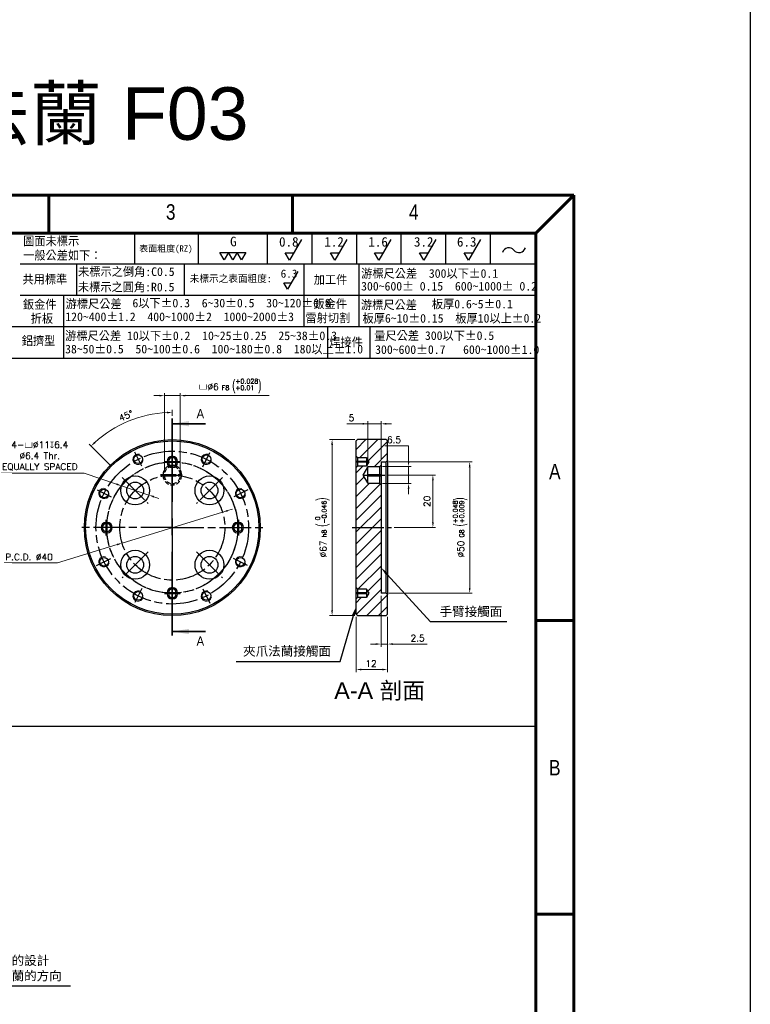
# Model space of a CAD drawing. Header units: millimetres. Extents: x 399 to 6076, y -1991 to 1602.
# Tile 67 of 256: x 4696 to 4975, y -1669 to -1294. Entities that reach past the tile are written whole.
import ezdxf
from ezdxf.enums import TextEntityAlignment as Align

# ---------------------------------------------------------------- set-up
doc = ezdxf.new("R2010")
doc.units = ezdxf.units.MM
for name, pattern in [('AM_ISO08W050', [18, 12, -1.5, 3, -1.5]), ('AM_ISO08W050x2', [9, 6, -0.75, 1.5, -0.75]), ('CENTER', [50.8, 31.75, -6.35, 6.35, -6.35]), ('HIDDEN', [9.525, 6.35, -3.175]), ('SLD-實線', [0])]:
    doc.linetypes.add(name, pattern=pattern)
doc.layers.add('AM_5', color=3, linetype='Continuous', lineweight=25)
doc.layers.add('AM_7', color=4, linetype='AM_ISO08W050', lineweight=25)
doc.layers.add('BORDER', color=7, linetype='Continuous')
doc.layers.add('圖框', color=7, linetype='SLD-實線')
doc.styles.add('SEACAD_arial_ttf', font='arial.ttf', dxfattribs={"height": 0.2})
doc.styles.add('SLDTEXTSTYLE0', font='GOTHIC.TTF', dxfattribs={"width": 0.913})
doc.styles.get("Standard").update_dxf_attribs({"font": 'arial.ttf'})
doc.styles.add('尺寸標註', font='romans.shx', dxfattribs={"bigfont": 'CHINESET.SHX'})
doc.styles.add('標題欄', font='txt')
doc.dimstyles.new('複本 CNS2-1$0', dxfattribs={"dimtxt": 2.5, "dimasz": 2, "dimexe": 1, "dimexo": 1, "dimgap": 1, "dimtad": 1, "dimtoh": 1, "dimdsep": 46, "dimtxsty": '尺寸標註', "dimcen": 0, "dimclrd": 2, "dimclre": 2, "dimclrt": 3, "dimadec": 0, "dimazin": 2, "dimtp": 0.1, "dimtm": 0.1, "dimtfac": 0.71, "dimtmove": 0, "dimatfit": 0, "dimfxl": 0, "dimlwd": 13, "dimlwe": 13, "dimarcsym": 0})
doc.dimstyles.new('複本 CNS2-1$2', dxfattribs={"dimtxt": 2.5, "dimasz": 2, "dimexe": 1, "dimexo": 1, "dimgap": 1, "dimtad": 1, "dimtoh": 1, "dimdsep": 46, "dimtxsty": '尺寸標註', "dimcen": 0, "dimclrd": 2, "dimclre": 2, "dimclrt": 3, "dimadec": 0, "dimazin": 2, "dimtp": 0.1, "dimtm": 0.1, "dimtfac": 0.71, "dimtmove": 0, "dimatfit": 0, "dimfxl": 0, "dimlwd": 13, "dimlwe": 13, "dimarcsym": 0})
doc.dimstyles.new('複本 CNS2-1$3', dxfattribs={"dimtxt": 2.5, "dimasz": 2, "dimexe": 1, "dimexo": 1, "dimgap": 1, "dimtad": 1, "dimtoh": 1, "dimdsep": 46, "dimtxsty": '尺寸標註', "dimcen": 0, "dimclrd": 2, "dimclre": 2, "dimclrt": 3, "dimadec": 0, "dimazin": 2, "dimtp": 0.1, "dimtm": 0.1, "dimtfac": 0.71, "dimtmove": 0, "dimatfit": 0, "dimfxl": 0, "dimlwd": 13, "dimlwe": 13, "dimarcsym": 0})

# ---------------------------------------------------------------- blocks, each defined once
blk = doc.blocks.new('A4橫')
at = {"layer": 'BORDER', "color": 123, "linetype": 'Continuous', "lineweight": 60, "ltscale": 25.4}
for p, q in [((4924.32, 1453.75), (4731.53, 1453.75)), ((4824.32, 1453.75), (4824.32, 1446.54)), ((4870.72, 1453.75), (4870.72, 1446.54)), ((4924.32, 1453.75), (4917.11, 1446.54)), ((4924.32, 1170.89), (4924.32, 1453.75)), ((4917.11, 1446.54), (4731.53, 1446.54)), ((4917.11, 1446.54), (4917.11, 1170.89)), ((4924.32, 1372.83), (4917.11, 1372.83)), ((4924.32, 1316.96), (4917.11, 1316.96))]:
    blk.add_line(p, q, dxfattribs=at)
at = {"layer": 'BORDER', "color": 60, "linetype": 'Continuous', "ltscale": 25.4}
for p, q in [((4840.67, 1446.54), (4840.67, 1440.65)), ((4852.8, 1446.54), (4852.8, 1440.65)), ((4865.9, 1446.54), (4865.9, 1440.65)), ((4865.9, 1446.54), (4865.9, 1440.65)), ((4874.4, 1446.54), (4874.4, 1440.65)), ((4882.9, 1446.54), (4882.9, 1440.65)), ((4891.4, 1446.54), (4891.4, 1440.65)), ((4899.9, 1446.54), (4899.9, 1440.65)), ((4908.4, 1446.54), (4908.4, 1440.65)), ((4917.11, 1440.65), (4818.86, 1440.65)), ((4829.59, 1440.65), (4829.59, 1434.67)), ((4850.09, 1440.65), (4850.09, 1434.67)), ((4872.93, 1440.65), (4872.93, 1434.67)), ((4883.39, 1440.65), (4883.39, 1434.67)), ((4917.11, 1434.67), (4818.86, 1434.67)), ((4827.11, 1434.69), (4827.11, 1422.7)), ((4872.93, 1434.67), (4872.93, 1428.69)), ((4883.39, 1434.67), (4883.39, 1428.69)), ((4917.11, 1428.69), (4731.53, 1428.69)), ((4877.44, 1428.69), (4877.44, 1422.7)), ((4885.49, 1428.69), (4885.49, 1422.7)), ((4917.11, 1422.7), (4731.53, 1422.7))]:
    blk.add_line(p, q, dxfattribs=at)
at = {"layer": 'BORDER', "color": 2, "linetype": 'Continuous', "ltscale": 25.4}
for p, q in [((4872.47, 1445.36), (4870.18, 1441.39)), ((4881.09, 1445.36), (4878.8, 1441.39)), ((4889.47, 1445.36), (4887.18, 1441.39)), ((4898.02, 1445.36), (4895.73, 1441.39)), ((4906.52, 1445.36), (4904.23, 1441.39)), ((4857.76, 1441.45), (4856.93, 1442.88)), ((4856.93, 1442.88), (4858.58, 1442.88)), ((4858.58, 1442.88), (4857.76, 1441.45)), ((4859.4, 1441.45), (4858.58, 1442.88)), ((4858.58, 1442.88), (4860.23, 1442.88)), ((4860.23, 1442.88), (4859.4, 1441.45)), ((4861.05, 1441.45), (4860.23, 1442.88)), ((4860.23, 1442.88), (4861.88, 1442.88)), ((4861.88, 1442.88), (4861.05, 1441.45)), ((4870.18, 1441.39), (4869.35, 1442.82)), ((4869.35, 1442.82), (4871, 1442.82)), ((4878.8, 1441.39), (4877.97, 1442.82)), ((4877.97, 1442.82), (4879.62, 1442.82)), ((4887.18, 1441.39), (4886.35, 1442.82)), ((4886.35, 1442.82), (4888, 1442.82)), ((4895.73, 1441.39), (4894.9, 1442.82)), ((4894.9, 1442.82), (4896.55, 1442.82)), ((4904.23, 1441.39), (4903.41, 1442.82)), ((4903.41, 1442.82), (4905.06, 1442.82)), ((4871.77, 1439.25), (4869.82, 1435.87)), ((4869.82, 1435.87), (4869.12, 1437.09)), ((4869.12, 1437.09), (4870.52, 1437.09))]:
    blk.add_line(p, q, dxfattribs=at)
for centre, start, end in [((4911.95, 1442.49), 39.8056, 162.5792), ((4913.89, 1444.1), 219.8056, 342.5792)]:
    blk.add_arc(centre, 1.26, start, end, dxfattribs=at)
at = {"layer": 'BORDER', "color": 60, "linetype": 'Continuous', "ltscale": 25.4, "style": 'SEACAD_arial_ttf', "width": 0.8}
for s, p in [('3', (4846.64, 1452.04)), ('4', (4892.93, 1452.04)), ('A', (4919.6, 1402.64)), ('B', (4919.6, 1346.29))]:
    blk.add_text(s, height=2.94, dxfattribs=at).set_placement(p, align=Align.TOP_LEFT)
at = {"layer": '圖框', "style": '標題欄'}
for s, height, p in [('圖面未標示', 1.641, (4819.45, 1445.85)), ('G', 1.82, (4858.86, 1445.86)), ('0.8', 1.824, (4868.18, 1445.8)), ('1.2', 1.824, (4876.8, 1445.8)), ('1.6', 1.824, (4885.18, 1445.8)), ('3.2', 1.824, (4893.87, 1445.8)), ('6.3', 1.824, (4902.06, 1445.8)), ('一般公差如下：', 1.641, (4819.45, 1443.14)), ('表面粗度(RZ)', 1.221, (4841.55, 1444.22)), ('未標示之倒角:C0.5', 1.6413, (4829.91, 1440.03)), ('6.3', 1.553, (4868.49, 1439.61)), ('游標尺公差  300以下%%P0.1', 1.6413, (4883.81, 1439.69)), ('共用標準', 1.641, (4819.33, 1438.58)), ('未標示之圓角:R0.5', 1.6413, (4829.88, 1437.1)), ('未標示之表面粗度:', 1.36, (4851.17, 1438.57)), ('加工件', 1.641, (4874.79, 1438.51)), ('300~600%%P 0.15  600~1000%%P 0.2', 1.6413, (4883.81, 1437.26)), ('鈑金件', 1.641, (4819.41, 1433.79)), ('游標尺公差', 1.641, (4827.54, 1433.9)), ('6以下%%P0.3  6~30%%P0.5  30~120%%P0.8', 1.6413, (4840.26, 1434.06)), ('鈑金件', 1.641, (4874.74, 1433.9)), ('游標尺公差', 1.641, (4883.77, 1433.71)), ('板厚0.6~5%%P0.1', 1.6413, (4897.28, 1433.87)), ('折板', 1.641, (4820.88, 1431.11)), ('120~400%%P1.2  400~1000%%P2  1000~2000%%P3', 1.6413, (4827.48, 1431.44)), ('雷射切割', 1.641, (4873.21, 1431.22)), ('板厚6~10%%P0.15  板厚10以上%%P0.2', 1.6413, (4884.08, 1431.15)), ('游標尺公差 10以下%%P0.2  10~25%%P0.25  25~38%%P0.3', 1.6413, (4827.44, 1427.83)), ('量尺公差 300以下%%P0.5  ', 1.6413, (4886.31, 1427.86)), ('鋁擠型', 1.641, (4819.18, 1426.88)), ('焊接件', 1.641, (4877.74, 1426.61)), ('38~50%%P0.5  50~100%%P0.6  100~180%%P0.8  180以上%%P1.0', 1.6413, (4827.44, 1425.3)), ('300~600%%P0.7   600~1000%%P1.0', 1.6413, (4886.48, 1425.2))]:
    blk.add_text(s, height=height, dxfattribs=at).set_placement(p, align=Align.TOP_LEFT)
blk = doc.blocks.new('*D378')
at = {"layer": 'AM_5', "color": 2, "lineweight": 13}
for p, q in [((4823.98, -1453.87), (4814.33, -1453.87)), ((4815.33, -1455.87), (4815.33, -1518.87)), ((4823.98, -1520.87), (4814.33, -1520.87))]:
    blk.add_line(p, q, dxfattribs=at)
at = {"layer": 'AM_5', "color": 2}
for points in [[(4815, -1455.87), (4815.66, -1455.87), (4815.33, -1453.87)], [(4815, -1518.87), (4815.66, -1518.87), (4815.33, -1520.87)]]:
    blk.add_solid(points, dxfattribs=at)
at = {"layer": 'Defpoints', "color": 0}
for p in [(4824.98, -1453.87), (4815.33, -1520.87), (4824.98, -1520.87)]:
    blk.add_point(p, dxfattribs=at)
at = {"layer": 'AM_5', "color": 3, "insert": (4811.66, -1487.37), "char_height": 2.5, "attachment_point": 5, "rotation": 90, "style": '尺寸標註'}
blk.add_mtext('%%C67{}{\\H0.7x;\\C3; h8 {\\H2x;\\W0.5;(}\\S 0^ -0.046;{\\H2x;\\W0.5;)}}', dxfattribs=at)
blk = doc.blocks.new('*D379')
at = {"layer": 'AM_5', "color": 2, "lineweight": 13}
for p, q in [((4836.48, -1467.37), (4854.73, -1467.37)), ((4853.73, -1469.37), (4853.73, -1485.37)), ((4838.98, -1487.37), (4854.73, -1487.37))]:
    blk.add_line(p, q, dxfattribs=at)
at = {"layer": 'AM_5', "color": 2}
for points in [[(4853.4, -1469.37), (4854.07, -1469.37), (4853.73, -1467.37)], [(4853.4, -1485.37), (4854.07, -1485.37), (4853.73, -1487.37)]]:
    blk.add_solid(points, dxfattribs=at)
at = {"layer": 'Defpoints', "color": 0}
for p in [(4835.48, -1467.37), (4837.98, -1487.37), (4853.73, -1487.37)]:
    blk.add_point(p, dxfattribs=at)
at = {"layer": 'AM_5', "color": 3, "insert": (4851.48, -1477.37), "char_height": 2.5, "attachment_point": 5, "rotation": 90, "style": '尺寸標註'}
blk.add_mtext('20', dxfattribs=at)
blk = doc.blocks.new('*D380')
at = {"layer": 'AM_5', "color": 2, "lineweight": 13}
for p, q in [((4835.36, -1456.19), (4844.47, -1456.19)), ((4844.47, -1456.19), (4844.47, -1460.12)), ((4844.47, -1462.12), (4844.47, -1460.12)), ((4834.48, -1464.12), (4845.47, -1464.12)), ((4844.47, -1464.12), (4844.47, -1470.62)), ((4834.48, -1470.62), (4845.47, -1470.62)), ((4844.47, -1472.62), (4844.47, -1474.62))]:
    blk.add_line(p, q, dxfattribs=at)
at = {"layer": 'AM_5', "color": 2}
for points in [[(4844.14, -1462.12), (4844.81, -1462.12), (4844.47, -1464.12)], [(4844.14, -1472.62), (4844.81, -1472.62), (4844.47, -1470.62)]]:
    blk.add_solid(points, dxfattribs=at)
at = {"layer": 'Defpoints', "color": 0}
for p in [(4833.48, -1464.12), (4833.48, -1470.62), (4844.47, -1470.62)]:
    blk.add_point(p, dxfattribs=at)
at = {"layer": 'AM_5', "color": 3, "insert": (4838.92, -1453.94), "char_height": 2.5, "attachment_point": 5, "style": '尺寸標註'}
blk.add_mtext('6.5', dxfattribs=at)
blk = doc.blocks.new('*D381')
at = {"layer": 'AM_5', "color": 2, "lineweight": 13}
for p, q in [((4836.98, -1462.37), (4868.74, -1462.37)), ((4867.74, -1464.37), (4867.74, -1510.37)), ((4836.98, -1512.37), (4868.74, -1512.37))]:
    blk.add_line(p, q, dxfattribs=at)
at = {"layer": 'AM_5', "color": 2}
for points in [[(4867.41, -1464.37), (4868.07, -1464.37), (4867.74, -1462.37)], [(4867.41, -1510.37), (4868.07, -1510.37), (4867.74, -1512.37)]]:
    blk.add_solid(points, dxfattribs=at)
at = {"layer": 'Defpoints', "color": 0}
for p in [(4835.98, -1462.37), (4835.98, -1512.37), (4867.74, -1512.37)]:
    blk.add_point(p, dxfattribs=at)
at = {"layer": 'AM_5', "color": 3, "insert": (4864.07, -1487.37), "char_height": 2.5, "attachment_point": 5, "rotation": 90, "style": '尺寸標註'}
blk.add_mtext('%%C50{}{\\H0.7x;\\C3; G8 {\\H2x;\\W0.5;(}\\S+0.048^ +0.009;{\\H2x;\\W0.5;)}}', dxfattribs=at)
blk = doc.blocks.new('*D382')
at = {"layer": 'AM_5', "color": 2, "lineweight": 13}
for p, q in [((4820.91, -1447.87), (4828.98, -1447.87)), ((4826.98, -1447.87), (4824.98, -1447.87)), ((4828.98, -1463.12), (4828.98, -1446.87)), ((4828.98, -1447.87), (4833.98, -1447.87)), ((4828.98, -1447.87), (4833.98, -1447.87)), ((4833.98, -1461.37), (4833.98, -1446.87)), ((4835.98, -1447.87), (4837.98, -1447.87))]:
    blk.add_line(p, q, dxfattribs=at)
at = {"layer": 'AM_5', "color": 2}
for points in [[(4826.98, -1447.54), (4826.98, -1448.2), (4828.98, -1447.87)], [(4835.98, -1447.54), (4835.98, -1448.2), (4833.98, -1447.87)]]:
    blk.add_solid(points, dxfattribs=at)
at = {"layer": 'Defpoints', "color": 0}
for p in [(4833.98, -1447.87), (4828.98, -1464.12), (4833.98, -1462.37)]:
    blk.add_point(p, dxfattribs=at)
at = {"layer": 'AM_5', "color": 3, "insert": (4822.74, -1445.62), "char_height": 2.5, "attachment_point": 5, "style": '尺寸標註'}
blk.add_mtext('5', dxfattribs=at)
blk = doc.blocks.new('*D383')
at = {"layer": 'AM_5', "color": 2, "lineweight": 13}
for p, q in [((4833.98, -1513.37), (4833.98, -1532.68)), ((4836.48, -1521.37), (4836.48, -1532.68)), ((4831.98, -1531.68), (4829.98, -1531.68)), ((4833.98, -1531.68), (4836.48, -1531.68)), ((4838.48, -1531.68), (4851.53, -1531.68))]:
    blk.add_line(p, q, dxfattribs=at)
at = {"layer": 'AM_5', "color": 2}
for points in [[(4831.98, -1531.35), (4831.98, -1532.01), (4833.98, -1531.68)], [(4838.48, -1531.35), (4838.48, -1532.01), (4836.48, -1531.68)]]:
    blk.add_solid(points, dxfattribs=at)
at = {"layer": 'Defpoints', "color": 0}
for p in [(4833.98, -1512.37), (4836.48, -1520.37), (4836.48, -1531.68)]:
    blk.add_point(p, dxfattribs=at)
at = {"layer": 'AM_5', "color": 3, "insert": (4847.91, -1529.43), "char_height": 2.5, "attachment_point": 5, "style": '尺寸標註'}
blk.add_mtext('2.5', dxfattribs=at)
blk = doc.blocks.new('*D384')
at = {"layer": 'AM_5', "color": 2, "lineweight": 13}
for p, q in [((4824.48, -1521.37), (4824.48, -1542.38)), ((4836.48, -1521.37), (4836.48, -1542.38)), ((4826.48, -1541.38), (4834.48, -1541.38))]:
    blk.add_line(p, q, dxfattribs=at)
at = {"layer": 'AM_5', "color": 2}
for points in [[(4826.48, -1541.05), (4826.48, -1541.71), (4824.48, -1541.38)], [(4834.48, -1541.05), (4834.48, -1541.71), (4836.48, -1541.38)]]:
    blk.add_solid(points, dxfattribs=at)
at = {"layer": 'Defpoints', "color": 0}
for p in [(4824.48, -1520.37), (4836.48, -1520.37), (4836.48, -1541.38)]:
    blk.add_point(p, dxfattribs=at)
at = {"layer": 'AM_5', "color": 3, "insert": (4830.16, -1539.13), "char_height": 2.5, "attachment_point": 5, "style": '尺寸標註'}
blk.add_mtext('12', dxfattribs=at)
blk = doc.blocks.new('*S335')
at = {"layer": 'AM_5', "color": 7}
for p, q in [((10398.45, -1696.65), (10382.02, -1678.59)), ((10427.61, -1696.65), (10398.45, -1696.65))]:
    blk.add_line(p, q, dxfattribs=at)
at = {"layer": 'AM_5', "color": 7, "linetype": 'Continuous'}
blk.add_trace([(10382.45, -1678.19), (10381.58, -1678.98), (10379.66, -1676)], dxfattribs=at)
at = {"layer": 'AM_5', "color": 2, "insert": (10401.95, -1694.9), "char_height": 3.5, "attachment_point": 7}
blk.add_mtext('{\\fPMingLiU|b0|i0|c136|p18;手臂接觸面}', dxfattribs=at)
blk = doc.blocks.new('*S336')
at = {"layer": 'AM_5', "color": 7}
for p, q in [((10364.05, -1711.66), (10369.17, -1694.2)), ((10324.51, -1711.66), (10364.05, -1711.66))]:
    blk.add_line(p, q, dxfattribs=at)
at = {"layer": 'AM_5', "color": 7, "linetype": 'Continuous'}
blk.add_trace([(10369.73, -1694.37), (10368.62, -1694.04), (10370.16, -1690.84)], dxfattribs=at)
at = {"layer": 'AM_5', "color": 2, "insert": (10360.55, -1709.91), "char_height": 3.5, "attachment_point": 9}
blk.add_mtext('{\\fPMingLiU|b0|i0|c136|p18;夾爪法蘭接觸面}', dxfattribs=at)
blk = doc.blocks.new('*D385')
at = {"layer": 'AM_5', "color": 2, "lineweight": 13}
for p, q in [((4754.48, -1444.83), (4754.48, -1442.55)), ((4731.14, -1464.04), (4722.78, -1455.67))]:
    blk.add_line(p, q, dxfattribs=at)
blk.add_arc((4754.48, -1487.37), 43.83, 92.6149, 132.3851, dxfattribs=at)
at = {"layer": 'AM_5', "color": 2}
for points in [[(4752.47, -1443.26), (4752.49, -1443.92), (4754.48, -1443.55)], [(4725.16, -1455.24), (4724.7, -1454.76), (4723.49, -1456.38)]]:
    blk.add_solid(points, dxfattribs=at)
at = {"layer": 'Defpoints', "color": 0}
for p in [(4743.14, -1445.04), (4754.48, -1445.83), (4731.85, -1464.74), (4735.39, -1468.28), (4754.48, -1528.91)]:
    blk.add_point(p, dxfattribs=at)
at = {"layer": 'AM_5', "color": 3, "insert": (4736.85, -1444.8), "char_height": 2.5, "attachment_point": 5, "rotation": 22.5, "style": '尺寸標註'}
blk.add_mtext('45°', dxfattribs=at)
blk = doc.blocks.new('*D386')
at = {"layer": 'AM_5', "color": 2, "lineweight": 13}
for p, q in [((4749.48, -1437.15), (4747.48, -1437.15)), ((4751.48, -1466.12), (4751.48, -1436.15)), ((4751.48, -1437.15), (4757.48, -1437.15)), ((4757.48, -1466.12), (4757.48, -1436.15)), ((4759.48, -1437.15), (4791.36, -1437.15))]:
    blk.add_line(p, q, dxfattribs=at)
at = {"layer": 'AM_5', "color": 2}
for points in [[(4749.48, -1436.82), (4749.48, -1437.49), (4751.48, -1437.15)], [(4759.48, -1436.82), (4759.48, -1437.49), (4757.48, -1437.15)]]:
    blk.add_solid(points, dxfattribs=at)
at = {"layer": 'Defpoints', "color": 0}
for p in [(4757.48, -1437.15), (4751.48, -1467.12), (4757.48, -1467.12)]:
    blk.add_point(p, dxfattribs=at)
at = {"layer": 'AM_5', "color": 3, "insert": (4776.42, -1433.49), "char_height": 2.5, "attachment_point": 5, "style": '尺寸標註'}
blk.add_mtext('{\\Famgdt|c136;v}%%C6{}{\\H0.7x;\\C3; F8 {\\H2x;\\W0.5;(}\\S+0.028^ +0.01;{\\H2x;\\W0.5;)}}', dxfattribs=at)
blk = doc.blocks.new('*D436')
at = {"layer": 'AM_5', "color": 2, "lineweight": 13}
for p, q in [((4773.6, -1481.49), (4735.36, -1493.25)), ((4775.51, -1480.91), (4777.42, -1480.32)), ((4733.45, -1493.84), (4710.79, -1500.8)), ((4710.79, -1500.8), (4690.03, -1500.8))]:
    blk.add_line(p, q, dxfattribs=at)
at = {"layer": 'AM_5', "color": 2}
for points in [[(4775.41, -1480.59), (4775.61, -1481.23), (4773.6, -1481.49)], [(4733.35, -1493.52), (4733.55, -1494.15), (4735.36, -1493.25)]]:
    blk.add_solid(points, dxfattribs=at)
at = {"layer": 'Defpoints', "color": 0}
for p in [(4773.6, -1481.49), (4735.36, -1493.25)]:
    blk.add_point(p, dxfattribs=at)
at = {"layer": 'AM_5', "color": 3, "insert": (4699.91, -1498.55), "char_height": 2.5, "attachment_point": 5, "style": '尺寸標註'}
blk.add_mtext('P.C.D. ∅40', dxfattribs=at)
blk = doc.blocks.new('*D437')
at = {"layer": 'AM_5', "color": 2, "lineweight": 13}
for p, q in [((4720.89, -1466.66), (4688.11, -1466.66)), ((4733.23, -1470.83), (4720.89, -1466.66)), ((4745.55, -1474.99), (4735.13, -1471.47)), ((4747.44, -1475.63), (4749.34, -1476.27))]:
    blk.add_line(p, q, dxfattribs=at)
at = {"layer": 'AM_5', "color": 2}
for points in [[(4733.34, -1470.51), (4733.12, -1471.15), (4735.13, -1471.47)], [(4747.55, -1475.31), (4747.34, -1475.94), (4745.55, -1474.99)]]:
    blk.add_solid(points, dxfattribs=at)
at = {"layer": 'Defpoints', "color": 0}
for p in [(4735.13, -1471.47), (4745.55, -1474.99)]:
    blk.add_point(p, dxfattribs=at)
at = {"layer": 'AM_5', "color": 3, "insert": (4704, -1460.13), "char_height": 2.5, "attachment_point": 5, "style": '尺寸標註'}
blk.add_mtext('4-{\\Famgdt|c136;v}∅11{\\Famgdt|c136;x}6.4\\P∅6.4 Thr.\\PEQUALLY SPACED', dxfattribs=at)
blk = doc.blocks.new('*S330')
at = {"layer": 'AM_5', "color": 7}
for p, q in [((10207.85, -1815.7), (10190.23, -1794.04)), ((10257.58, -1815.7), (10207.85, -1815.7))]:
    blk.add_line(p, q, dxfattribs=at)
at = {"layer": 'AM_5', "color": 7, "linetype": 'Continuous'}
blk.add_trace([(10190.69, -1793.67), (10189.78, -1794.41), (10188.03, -1791.32)], dxfattribs=at)
at = {"layer": 'AM_5', "color": 2, "insert": (10211.35, -1813.95), "char_height": 3.5, "attachment_point": 7}
blk.add_mtext('{\\fPMingLiU|b0|i0|c136|p18;可對應手臂的設計\\P調整轉接法蘭的方向}', dxfattribs=at)

msp = doc.modelspace()

# ---------------------------------------------------------------- hatches: boundary and pattern name
at = {"linetype": 'Continuous', "lineweight": 18}
h = msp.add_hatch(dxfattribs=at)
h.set_pattern_fill('ANSI31', color=3, style=0)
h.set_pattern_definition([(45, (1494.0614, -2614.7947), (-2.245064, 2.245064), [])])
h.paths.add_polyline_path([(4833.978, -1471.122), (4833.478, -1470.622), (4828.978, -1470.622), (4828.978, -1470.372), (4827.176, -1467.372), (4828.978, -1464.372), (4828.978, -1464.122), (4833.478, -1464.122), (4833.978, -1463.622), (4833.978, -1462.372), (4835.978, -1462.372), (4836.478, -1461.872), (4836.478, -1454.372), (4835.978, -1453.872), (4824.978, -1453.872), (4824.478, -1454.372), (4824.478, -1460.222), (4824.978, -1460.722), (4828.478, -1460.722), (4828.478, -1460.872), (4829.38, -1462.372), (4828.478, -1463.872), (4828.478, -1464.022), (4824.978, -1464.022), (4824.478, -1464.522), (4824.478, -1510.222), (4824.978, -1510.722), (4828.478, -1510.722), (4828.478, -1510.872), (4829.38, -1512.372), (4828.478, -1513.872), (4828.478, -1514.022), (4824.978, -1514.022), (4824.478, -1514.522), (4824.478, -1520.372), (4824.978, -1520.872), (4835.978, -1520.872), (4836.478, -1520.372), (4836.478, -1512.872), (4835.978, -1512.372), (4833.978, -1512.372)], flags=0)

# ---------------------------------------------------------------- linework, layer by layer
at = {"color": 7, "linetype": 'CENTER', "lineweight": 35}
msp.add_line((4754.478, -1445.832), (4754.478, -1528.912), dxfattribs=at)
at = {"color": 7, "linetype": 'Continuous', "lineweight": 35}
for p, q in [((4767.178, -1447.832), (4754.478, -1447.832)), ((4767.178, -1526.912), (4754.478, -1526.912))]:
    msp.add_line(p, q, dxfattribs=at)
at = {"color": 7, "linetype": 'Continuous', "lineweight": 25}
for p, q in [((4824.478, -1454.372), (4824.978, -1453.872)), ((4824.478, -1460.222), (4824.478, -1454.372)), ((4835.978, -1453.872), (4824.978, -1453.872)), ((4835.978, -1453.872), (4836.478, -1454.372)), ((4836.478, -1461.872), (4836.478, -1454.372)), ((4824.978, -1460.722), (4824.478, -1460.222)), ((4824.478, -1462.222), (4824.478, -1460.222)), ((4824.978, -1460.722), (4828.478, -1460.722)), ((4824.978, -1460.722), (4824.978, -1462.222)), ((4828.478, -1460.872), (4828.478, -1460.722)), ((4828.478, -1460.872), (4829.38, -1462.372)), ((4828.478, -1460.872), (4828.478, -1462.372)), ((4752.478, -1462.522), (4752.478, -1462.222)), ((4752.978, -1462.222), (4752.478, -1462.222)), ((4752.978, -1462.522), (4752.478, -1462.522)), ((4752.978, -1462.222), (4752.978, -1462.522)), ((4756.478, -1462.222), (4755.978, -1462.222)), ((4755.978, -1462.522), (4755.978, -1462.222)), ((4756.478, -1462.522), (4755.978, -1462.522)), ((4756.478, -1462.222), (4756.478, -1462.522)), ((4824.978, -1462.222), (4824.478, -1462.222)), ((4824.478, -1462.522), (4824.478, -1462.222)), ((4824.978, -1462.522), (4824.478, -1462.522)), ((4824.478, -1464.522), (4824.478, -1462.522)), ((4824.478, -1464.522), (4824.978, -1464.022)), ((4824.478, -1510.222), (4824.478, -1464.522)), ((4828.478, -1462.222), (4824.978, -1462.222)), ((4824.978, -1462.222), (4824.978, -1462.522)), ((4824.978, -1462.522), (4824.978, -1464.022)), ((4828.478, -1462.522), (4824.978, -1462.522)), ((4828.478, -1464.022), (4824.978, -1464.022)), ((4827.176, -1467.372), (4828.978, -1464.372)), ((4829.38, -1462.372), (4828.478, -1463.872)), ((4828.478, -1462.372), (4828.478, -1463.872)), ((4828.478, -1464.022), (4828.478, -1463.872)), ((4828.978, -1464.122), (4833.478, -1464.122)), ((4828.978, -1464.122), (4828.978, -1464.372)), ((4828.978, -1467.372), (4828.978, -1464.372)), ((4833.978, -1463.622), (4833.478, -1464.122)), ((4833.478, -1467.122), (4833.478, -1464.122)), ((4833.978, -1462.372), (4835.978, -1462.372)), ((4833.978, -1462.372), (4833.978, -1463.622)), ((4833.978, -1463.622), (4833.978, -1467.122)), ((4836.478, -1461.872), (4835.978, -1462.372)), ((4835.978, -1512.372), (4835.978, -1462.372)), ((4836.478, -1461.872), (4836.478, -1512.872)), ((4828.978, -1470.372), (4827.176, -1467.372)), ((4828.978, -1467.122), (4833.478, -1467.122)), ((4828.978, -1470.372), (4828.978, -1467.372)), ((4828.978, -1467.622), (4833.478, -1467.622)), ((4833.478, -1467.122), (4833.978, -1467.122)), ((4833.478, -1467.622), (4833.478, -1467.122)), ((4833.478, -1467.622), (4833.978, -1467.622)), ((4833.478, -1470.622), (4833.478, -1467.622)), ((4833.978, -1467.122), (4833.978, -1467.622)), ((4833.978, -1467.622), (4833.978, -1471.122)), ((4828.978, -1470.372), (4828.978, -1470.622)), ((4833.478, -1470.622), (4828.978, -1470.622)), ((4833.478, -1470.622), (4833.978, -1471.122)), ((4833.978, -1471.122), (4833.978, -1512.372)), ((4729.328, -1485.372), (4729.628, -1485.372)), ((4729.328, -1485.872), (4729.328, -1485.372)), ((4729.628, -1485.872), (4729.328, -1485.872)), ((4729.628, -1485.872), (4729.628, -1485.372)), ((4779.328, -1485.372), (4779.328, -1485.872)), ((4779.328, -1485.372), (4779.628, -1485.372)), ((4779.628, -1485.872), (4779.328, -1485.872)), ((4779.628, -1485.372), (4779.628, -1485.872)), ((4729.328, -1489.372), (4729.328, -1488.872)), ((4729.328, -1488.872), (4729.628, -1488.872)), ((4729.628, -1489.372), (4729.328, -1489.372)), ((4729.628, -1489.372), (4729.628, -1488.872)), ((4779.328, -1488.872), (4779.328, -1489.372)), ((4779.328, -1488.872), (4779.628, -1488.872)), ((4779.628, -1489.372), (4779.328, -1489.372)), ((4779.628, -1488.872), (4779.628, -1489.372)), ((4752.478, -1512.522), (4752.478, -1512.222)), ((4752.978, -1512.222), (4752.478, -1512.222)), ((4752.978, -1512.522), (4752.478, -1512.522)), ((4752.978, -1512.222), (4752.978, -1512.522)), ((4756.478, -1512.222), (4755.978, -1512.222)), ((4755.978, -1512.522), (4755.978, -1512.222)), ((4756.478, -1512.522), (4755.978, -1512.522)), ((4756.478, -1512.222), (4756.478, -1512.522)), ((4824.978, -1510.722), (4824.478, -1510.222)), ((4824.478, -1512.222), (4824.478, -1510.222)), ((4824.978, -1512.222), (4824.478, -1512.222)), ((4824.478, -1512.522), (4824.478, -1512.222)), ((4824.978, -1512.522), (4824.478, -1512.522)), ((4824.478, -1514.522), (4824.478, -1512.522)), ((4824.978, -1510.722), (4828.478, -1510.722)), ((4824.978, -1510.722), (4824.978, -1512.222)), ((4828.478, -1512.222), (4824.978, -1512.222)), ((4824.978, -1512.222), (4824.978, -1512.522)), ((4824.978, -1512.522), (4824.978, -1514.022)), ((4828.478, -1512.522), (4824.978, -1512.522)), ((4828.478, -1510.872), (4828.478, -1510.722)), ((4828.478, -1510.872), (4829.38, -1512.372)), ((4828.478, -1510.872), (4828.478, -1512.372)), ((4829.38, -1512.372), (4828.478, -1513.872)), ((4828.478, -1512.372), (4828.478, -1513.872)), ((4835.978, -1512.372), (4833.978, -1512.372)), ((4835.978, -1512.372), (4836.478, -1512.872)), ((4836.478, -1520.372), (4836.478, -1512.872)), ((4824.478, -1514.522), (4824.978, -1514.022)), ((4824.478, -1520.372), (4824.478, -1514.522)), ((4828.478, -1514.022), (4824.978, -1514.022)), ((4828.478, -1514.022), (4828.478, -1513.872)), ((4824.978, -1520.872), (4824.478, -1520.372)), ((4824.978, -1520.872), (4835.978, -1520.872)), ((4836.478, -1520.372), (4835.978, -1520.872))]:
    msp.add_line(p, q, dxfattribs=at)
at = {"color": 7, "linetype": 'HIDDEN', "ltscale": 0.25}
for p, q in [((4750.978, -1467.622), (4750.978, -1467.122)), ((4750.978, -1467.122), (4751.478, -1467.122)), ((4750.978, -1467.622), (4751.478, -1467.622)), ((4751.478, -1467.122), (4751.478, -1467.622)), ((4757.478, -1467.622), (4757.478, -1467.122)), ((4757.478, -1467.122), (4757.978, -1467.122)), ((4757.478, -1467.622), (4757.978, -1467.622)), ((4757.978, -1467.122), (4757.978, -1467.622))]:
    msp.add_line(p, q, dxfattribs=at)
at = {"color": 7}
msp.add_line((4672.474, -1562.982), (4892.997, -1562.982), dxfattribs=at)
at = {"color": 4}
msp.add_lwpolyline([(4454.625, 785.255), (4974.625, 785.255), (4974.625, -1990.745), (4454.625, -1990.745)], close=True, dxfattribs=at)
at = {"color": 7, "linetype": 'Continuous', "lineweight": 25}
for centre, radius in [((4754.478, -1487.372), 33.5), ((4754.478, -1487.372), 33), ((4741.478, -1461.372), 1.65), ((4767.478, -1461.372), 1.65), ((4740.336, -1473.229), 5.5), ((4768.621, -1473.229), 5.5), ((4740.336, -1473.229), 3.2), ((4768.621, -1473.229), 3.2), ((4728.478, -1474.372), 1.65), ((4780.478, -1474.372), 1.65), ((4728.478, -1500.372), 1.65), ((4740.336, -1501.514), 5.5), ((4740.336, -1501.514), 3.2), ((4768.621, -1501.514), 5.5), ((4768.621, -1501.514), 3.2), ((4780.478, -1500.372), 1.65), ((4741.478, -1513.372), 1.65), ((4767.478, -1513.372), 1.65)]:
    msp.add_circle(centre, radius, dxfattribs=at)
at = {"color": 7, "linetype": 'HIDDEN', "ltscale": 0.25}
msp.add_circle((4754.478, -1487.372), 25, dxfattribs=at)
at = {"color": 3, "linetype": 'Continuous', "lineweight": 18}
for centre in [(4741.478, -1461.372), (4767.478, -1461.372), (4728.478, -1474.372), (4780.478, -1474.372), (4728.478, -1500.372), (4780.478, -1500.372), (4741.478, -1513.372), (4767.478, -1513.372)]:
    msp.add_arc(centre, 2, 75, 345, dxfattribs=at)
at = {"color": 7, "linetype": 'Continuous', "lineweight": 25}
for centre, radius, start, end in [((4754.478, -1462.222), 2, 0, 180), ((4754.478, -1462.222), 1.5, 0, 180), ((4754.478, -1462.522), 2, 180, 0), ((4754.478, -1462.522), 1.5, 180, 0), ((4729.328, -1487.372), 2, 90, 270), ((4729.328, -1487.372), 1.5, 90, 270), ((4729.628, -1487.372), 2, 270, 90), ((4729.628, -1487.372), 1.5, 270, 90), ((4779.328, -1487.372), 2, 90, 270), ((4779.328, -1487.372), 1.5, 90, 270), ((4779.628, -1487.372), 2, 270, 90), ((4779.628, -1487.372), 1.5, 270, 90), ((4754.478, -1512.222), 2, 0, 180), ((4754.478, -1512.522), 2, 180, 0), ((4754.478, -1512.222), 1.5, 0, 180), ((4754.478, -1512.522), 1.5, 180, 0)]:
    msp.add_arc(centre, radius, start, end, dxfattribs=at)
at = {"color": 7, "linetype": 'HIDDEN', "ltscale": 0.25}
for centre, radius, start, end in [((4754.478, -1467.122), 3.5, 0, 180), ((4754.478, -1467.122), 3, 0, 180), ((4754.478, -1467.622), 3.5, 180, 0), ((4754.478, -1467.622), 3, 180, 0)]:
    msp.add_arc(centre, radius, start, end, dxfattribs=at)
at = {"color": 7, "linetype": 'Continuous', "lineweight": 35}
for points in [[(4754.478, -1447.832), (4760.828, -1448.848), (4760.828, -1446.816)], [(4754.478, -1526.912), (4760.828, -1527.928), (4760.828, -1525.896)]]:
    msp.add_solid(points, dxfattribs=at)
at = {"layer": 'AM_7'}
for p, q in [((4754.478, -1487.372), (4754.478, -1452.372)), ((4735.387, -1468.28), (4745.286, -1478.179)), ((4773.57, -1468.28), (4763.671, -1478.179)), ((4754.478, -1487.372), (4719.478, -1487.372)), ((4754.478, -1487.372), (4789.478, -1487.372)), ((4754.478, -1487.372), (4754.478, -1522.372)), ((4822.978, -1487.372), (4837.978, -1487.372)), ((4745.286, -1496.564), (4735.387, -1506.463)), ((4763.671, -1496.564), (4773.57, -1506.463))]:
    msp.add_line(p, q, dxfattribs=at)
at = {"layer": 'AM_7', "linetype": 'AM_ISO08W050x2'}
for p, q in [((4740.07, -1458.554), (4742.887, -1464.189)), ((4766.07, -1464.189), (4768.887, -1458.554)), ((4751.478, -1462.222), (4757.478, -1462.222)), ((4751.478, -1462.522), (4757.478, -1462.522)), ((4749.978, -1467.122), (4758.978, -1467.122)), ((4749.978, -1467.622), (4758.978, -1467.622)), ((4827.478, -1467.372), (4835.478, -1467.372)), ((4731.296, -1475.78), (4725.661, -1472.963)), ((4783.296, -1472.963), (4777.661, -1475.78)), ((4729.328, -1490.372), (4729.328, -1484.372)), ((4729.628, -1490.372), (4729.628, -1484.372)), ((4779.328, -1484.372), (4779.328, -1490.372)), ((4779.628, -1484.372), (4779.628, -1490.372)), ((4725.661, -1501.78), (4731.296, -1498.963)), ((4777.661, -1498.963), (4783.296, -1501.78)), ((4742.887, -1510.554), (4740.07, -1516.189)), ((4757.478, -1512.222), (4751.478, -1512.222)), ((4757.478, -1512.522), (4751.478, -1512.522)), ((4768.887, -1516.189), (4766.07, -1510.554))]:
    msp.add_line(p, q, dxfattribs=at)
at = {"layer": 'AM_7'}
for radius in [29.069, 25, 20]:
    msp.add_circle((4754.478, -1487.372), radius, dxfattribs=at)

# ---------------------------------------------------------------- block references
at = {"xscale": 2, "yscale": 2, "zscale": 2}
msp.add_blockref('A4橫', (-4941.232, -4268.386), dxfattribs=at)
at = {"layer": 'AM_5', "color": 7}
for name, p in [('*S335', (-5545.682, 173.398)), ('*S336', (-5545.682, 173.398)), ('*S330', (-5541.939, 153.885))]:
    msp.add_blockref(name, p, dxfattribs=at)

# ---------------------------------------------------------------- texts
at = {"color": 7, "attachment_point": 5}
for s, width, heights, insert, char_height in [('{\\fPMingLiU|b0|i0|c136|p18;附法蘭} F03', 143.29647, [0], (4714.625, -1330.888), 20), ('A-A {\\fPMingLiU|b0|i0|c136|p18;剖面}', 41.3104, [12.778], (4833.45, -1549.72), 6.35)]:
    msp.add_mtext_dynamic_manual_height_columns(s, width=width, gutter_width=12.5, heights=heights, dxfattribs=dict(at, insert=insert, char_height=char_height))
at = {"color": 7, "linetype": 'Continuous', "char_height": 3.5, "attachment_point": 1, "style": 'SLDTEXTSTYLE0'}
for insert in [(4763.73, -1442.278), (4763.73, -1528.761)]:
    msp.add_mtext('A', dxfattribs=dict(at, insert=insert))

# ---------------------------------------------------------------- dimensions: what is measured, and where the dimension line sits
at = {"layer": 'AM_5'}
dim = msp.add_linear_dim(base=(4757.478, -1437.153), p1=(4751.478, -1467.122), p2=(4757.478, -1467.122), text='{\\Famgdt|c136;v}<>{}{\\H0.7x;\\C3; F8 {\\H2x;\\W0.5;(}\\S+0.028^ +0.01;{\\H2x;\\W0.5;)}}', dimstyle='複本 CNS2-1$0', override={"dimpost": '%%C<>', "dimtdec": 3}, dxfattribs=at)
dim.commit()
dim.dimension.update_dxf_attribs({"geometry": '*D386', "text_midpoint": (4776.419, -1433.486)})
dim = msp.add_angular_dim_2l(base=(4743.135, -1445.039), line1=((4731.851, -1464.744), (4735.387, -1468.28)), line2=((4754.478, -1445.832), (4754.478, -1528.912)), dimstyle='複本 CNS2-1$2', override={"dimscale": 1}, dxfattribs=at)
dim.commit()
dim.dimension.update_dxf_attribs({"geometry": '*D385', "text_midpoint": (4736.846, -1444.803)})
for base, p1, p2, override, picture, middle in [((4833.978, -1447.872), (4828.978, -1464.122), (4833.978, -1462.372), {"dimtmove": 1}, '*D382', (4822.741, -1447.604)), ((4836.478, -1531.682), (4833.978, -1512.372), (4836.478, -1520.372), {"dimscale": 1, "dimlfac": 1}, '*D383', (4847.907, -1531.682)), ((4836.478, -1541.38), (4824.478, -1520.372), (4836.478, -1520.372), {"dimscale": 1, "dimlfac": 1}, '*D384', (4830.155, -1541.38))]:
    dim = msp.add_linear_dim(base=base, p1=p1, p2=p2, dimstyle='複本 CNS2-1$0', override=override, dxfattribs=at)
    dim.commit()
    dim.dimension.update_dxf_attribs({"geometry": picture, "text_midpoint": middle, "dimtype": 160})
dim = msp.add_diameter_dim_2p(p1=(4745.547, -1474.989), p2=(4735.125, -1471.47), text='4-{\\Famgdt|c136;v}<>{\\Famgdt|c136;x}6.4^J%%C6.4 Thr.^JEQUALLY SPACED', dimstyle='複本 CNS2-1$3', dxfattribs=at)
dim.commit()
dim.dimension.update_dxf_attribs({"geometry": '*D437', "text_midpoint": (4703.999, -1466.663), "dimtype": 163})
dim = msp.add_linear_dim(base=(4844.475, -1470.622), p1=(4833.478, -1464.122), p2=(4833.478, -1470.622), angle=90, dimstyle='複本 CNS2-1$0', override={"dimtmove": 1}, dxfattribs=at)
dim.commit()
dim.dimension.update_dxf_attribs({"geometry": '*D380', "text_midpoint": (4842.673, -1456.192), "dimtype": 160})
for base, p1, p2, text, override, picture, middle in [((4815.328, -1520.872), (4824.978, -1453.872), (4824.978, -1520.872), '%%C<>{}{\\H0.7x;\\C3; h8 {\\H2x;\\W0.5;(}\\S 0^ -0.046;{\\H2x;\\W0.5;)}}', {"dimscale": 1, "dimlfac": 1, "dimtp": 0.1, "dimtm": 0.1, "dimtdec": 3, "dimtzin": 8}, '*D378', (4811.662, -1487.372)), ((4867.739, -1512.372), (4835.978, -1462.372), (4835.978, -1512.372), '%%C<>{}{\\H0.7x;\\C3; G8 {\\H2x;\\W0.5;(}\\S+0.048^ +0.009;{\\H2x;\\W0.5;)}}', {"dimscale": 1, "dimlfac": 1, "dimpost": '', "dimtp": 0.1, "dimtm": 0.1, "dimtdec": 3, "dimtzin": 8}, '*D381', (4864.072, -1487.372))]:
    dim = msp.add_linear_dim(base=base, p1=p1, p2=p2, angle=90, text=text, dimstyle='複本 CNS2-1$0', override=override, dxfattribs=at)
    dim.commit()
    dim.dimension.update_dxf_attribs({"geometry": picture, "text_midpoint": middle})
dim = msp.add_linear_dim(base=(4853.733, -1487.372), p1=(4835.478, -1467.372), p2=(4837.978, -1487.372), angle=90, dimstyle='複本 CNS2-1$0', override={"dimscale": 1, "dimlfac": 1}, dxfattribs=at)
dim.commit()
dim.dimension.update_dxf_attribs({"geometry": '*D379', "text_midpoint": (4851.483, -1477.372)})
dim = msp.add_diameter_dim_2p(p1=(4773.596, -1481.495), p2=(4735.361, -1493.248), text='P.C.D. <>', dimstyle='複本 CNS2-1$3', override={"dimscale": 1, "dimlfac": 1}, dxfattribs=at)
dim.commit()
dim.dimension.update_dxf_attribs({"geometry": '*D436', "text_midpoint": (4699.909, -1500.801), "dimtype": 163})

doc.saveas('drawing.dxf')
